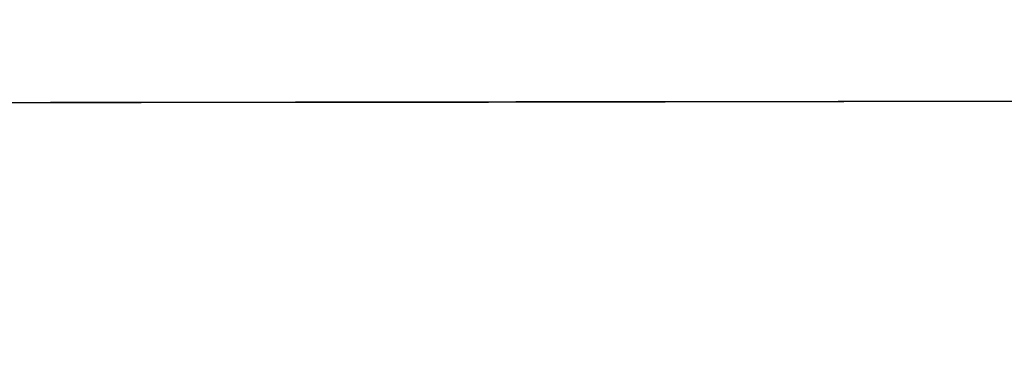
# Model space of a CAD drawing. Header units: millimetres. Extents: x -2852 to 102, y -106 to 97.
# Tile 217 of 256: x -564 to -521, y -12 to 3. Entities that reach past the tile are written whole.
import ezdxf

# ---------------------------------------------------------------- set-up
doc = ezdxf.new("R2010")
doc.units = ezdxf.units.MM
doc.header["$MEASUREMENT"] = 0
doc.layers.add('Predefinito', color=5, linetype='Continuous')

msp = doc.modelspace()

# ---------------------------------------------------------------- linework, layer by layer
at = {"layer": 'Predefinito', "extrusion": (-0.001367, 0.999999, 0)}
for points in [[(64.272, 1026.299), (114.855, 933.904), (131.997, 904.448), (149.724, 875.343), (169.253, 844.957), (190.093, 814.542), (200.992, 799.478), (212.179, 784.626), (223.646, 770.047), (235.446, 755.736), (247.449, 741.9), (259.829, 728.401), (272.338, 715.565), (278.747, 709.301), (285.266, 703.152), (291.702, 697.297), (298.249, 691.567), (304.909, 685.97), (311.688, 680.516), (318.347, 675.397), (325.123, 670.432), (332.018, 665.636), (339.035, 661.02), (345.91, 656.757), (352.902, 652.689), (360.013, 648.829), (367.24, 645.193), (374.335, 641.909), (381.535, 638.866), (385.173, 637.439), (388.837, 636.079), (392.525, 634.787), (396.238, 633.565), (400.428, 632.282), (404.645, 631.09), (408.887, 629.991), (413.15, 628.985), (417.184, 628.121), (421.235, 627.339), (425.301, 626.637), (429.381, 626.015), (433.444, 625.477), (437.517, 625.017), (441.597, 624.634), (445.685, 624.328), (449.777, 624.098), (453.873, 623.942), (457.972, 623.861), (462.071, 623.853), (470.244, 624.051), (478.406, 624.529), (486.547, 625.279), (494.66, 626.292), (502.73, 627.558), (510.756, 629.072), (518.735, 630.826), (526.659, 632.811), (534.488, 635.012), (542.253, 637.429), (549.95, 640.057), (557.573, 642.89), (565.032, 645.886), (572.41, 649.073), (579.705, 652.448), (586.913, 656.005), (593.875, 659.66), (600.745, 663.485), (607.519, 667.477), (614.191, 671.637), (620.341, 675.681), (626.394, 679.871), (632.344, 684.206), (638.185, 688.686), (645.582, 694.709), (652.775, 700.974), (656.585, 704.469), (660.331, 708.031), (664.013, 711.66), (667.63, 715.354), (674.543, 722.79), (681.203, 730.452), (687.557, 738.254), (693.673, 746.245), (699.554, 754.398), (705.219, 762.705), (710.715, 771.198), (716.021, 779.808), (721.257, 788.694), (726.337, 797.672), (736.107, 815.841), (791.425, 926.067), (803.138, 947.605), (815.813, 969.545), (839.302, 1007.397), (842.429, 1012.752), (843.86, 1015.323), (845.243, 1017.918), (846.485, 1020.37), (847.665, 1022.852), (848.653, 1025.096), (849.119, 1026.23), (849.565, 1027.372)], [(64.272, 1026.299), (114.855, 933.904), (131.997, 904.448), (149.724, 875.343), (169.253, 844.957), (190.093, 814.542), (200.992, 799.478), (212.179, 784.626), (223.646, 770.047), (235.446, 755.736), (247.449, 741.9), (259.829, 728.401), (272.338, 715.565), (278.747, 709.301), (285.266, 703.152), (291.702, 697.297), (298.249, 691.567), (304.909, 685.97), (311.688, 680.516), (318.347, 675.397), (325.123, 670.432), (332.018, 665.636), (339.035, 661.02), (345.91, 656.757), (352.902, 652.689), (360.013, 648.829), (367.24, 645.193), (374.335, 641.909), (381.535, 638.866), (385.173, 637.439), (388.837, 636.079), (392.525, 634.787), (396.238, 633.565), (400.428, 632.282), (404.645, 631.09), (408.887, 629.991), (413.15, 628.985), (417.184, 628.121), (421.235, 627.339), (425.301, 626.637), (429.381, 626.015), (433.444, 625.477), (437.517, 625.017), (441.597, 624.634), (445.685, 624.328), (449.777, 624.098), (453.873, 623.942), (457.972, 623.861), (462.071, 623.853), (470.244, 624.051), (478.406, 624.529), (486.547, 625.279), (494.66, 626.292), (502.73, 627.558), (510.756, 629.072), (518.735, 630.826), (526.659, 632.811), (534.488, 635.012), (542.253, 637.429), (549.95, 640.057), (557.573, 642.89), (565.032, 645.886), (572.41, 649.073), (579.705, 652.448), (586.913, 656.005), (593.875, 659.66), (600.745, 663.485), (607.519, 667.477), (614.191, 671.637), (620.341, 675.681), (626.394, 679.871), (632.344, 684.206), (638.185, 688.686), (645.582, 694.709), (652.775, 700.974), (656.585, 704.469), (660.331, 708.031), (664.013, 711.66), (667.63, 715.354), (674.543, 722.79), (681.203, 730.452), (687.557, 738.254), (693.673, 746.245), (699.554, 754.398), (705.219, 762.705), (710.715, 771.198), (716.021, 779.808), (721.257, 788.694), (726.337, 797.672), (736.107, 815.841), (791.425, 926.067), (803.138, 947.605), (815.813, 969.545), (839.302, 1007.397), (842.429, 1012.752), (843.86, 1015.323), (845.243, 1017.918), (846.485, 1020.37), (847.665, 1022.852), (848.653, 1025.096), (849.119, 1026.23), (849.565, 1027.372)], [(57.948, 1023.296), (108.593, 930.777), (125.793, 901.207), (143.591, 871.968), (163.214, 841.419), (184.171, 810.81), (195.139, 795.638), (206.404, 780.669), (217.96, 765.964), (229.86, 751.517), (241.976, 737.536), (254.485, 723.881), (267.139, 710.878), (273.629, 704.526), (280.235, 698.285), (286.762, 692.338), (293.407, 686.511), (300.173, 680.815), (307.066, 675.259), (313.845, 670.037), (320.75, 664.967), (327.784, 660.062), (334.95, 655.335), (341.982, 650.963), (349.143, 646.784), (356.435, 642.812), (363.858, 639.064), (371.156, 635.672), (378.573, 632.523), (382.326, 631.044), (386.108, 629.633), (389.918, 628.291), (393.756, 627.02), (398.09, 625.684), (402.453, 624.442), (406.839, 623.297), (411.248, 622.248), (415.418, 621.348), (419.605, 620.531), (423.806, 619.798), (428.02, 619.149), (432.216, 618.586), (436.42, 618.103), (440.632, 617.701), (444.848, 617.378), (449.069, 617.134), (453.292, 616.966), (457.516, 616.876), (461.739, 616.861), (470.154, 617.052), (478.552, 617.531), (486.923, 618.289), (495.259, 619.317), (503.545, 620.606), (511.782, 622.148), (519.964, 623.935), (528.086, 625.958), (536.107, 628.202), (544.059, 630.666), (551.938, 633.345), (559.739, 636.234), (567.369, 639.288), (574.915, 642.537), (582.375, 645.977), (589.745, 649.604), (596.864, 653.33), (603.889, 657.23), (610.816, 661.303), (617.641, 665.546), (623.934, 669.674), (630.13, 673.951), (636.223, 678.379), (642.209, 682.958), (649.793, 689.117), (657.17, 695.526), (661.077, 699.1), (664.919, 702.744), (668.695, 706.456), (672.403, 710.234), (679.487, 717.834), (686.307, 725.662), (692.807, 733.624), (699.057, 741.771), (705.058, 750.073), (710.831, 758.52), (716.422, 767.144), (721.811, 775.874), (727.119, 784.869), (732.261, 793.943), (742.124, 812.264), (797.421, 922.454), (809.049, 943.855), (821.615, 965.629), (845.1, 1003.476), (848.324, 1008.976), (851.271, 1014.359), (852.592, 1016.949), (853.866, 1019.604), (854.952, 1022.041), (855.472, 1023.29), (855.975, 1024.56)], [(57.948, 1023.296), (108.593, 930.777), (125.793, 901.207), (143.591, 871.968), (163.214, 841.419), (184.171, 810.81), (195.139, 795.638), (206.404, 780.669), (217.96, 765.964), (229.86, 751.517), (241.976, 737.536), (254.485, 723.881), (267.139, 710.878), (273.629, 704.526), (280.235, 698.285), (286.762, 692.338), (293.407, 686.511), (300.173, 680.815), (307.066, 675.259), (313.845, 670.037), (320.75, 664.967), (327.784, 660.062), (334.95, 655.335), (341.982, 650.963), (349.143, 646.784), (356.435, 642.812), (363.858, 639.064), (371.156, 635.672), (378.573, 632.523), (382.326, 631.044), (386.108, 629.633), (389.918, 628.291), (393.756, 627.02), (398.09, 625.684), (402.453, 624.442), (406.839, 623.297), (411.248, 622.248), (415.418, 621.348), (419.605, 620.531), (423.806, 619.798), (428.02, 619.149), (432.216, 618.586), (436.42, 618.103), (440.632, 617.701), (444.848, 617.378), (449.069, 617.134), (453.292, 616.966), (457.516, 616.876), (461.739, 616.861), (470.154, 617.052), (478.552, 617.531), (486.923, 618.289), (495.259, 619.317), (503.545, 620.606), (511.782, 622.148), (519.964, 623.935), (528.086, 625.958), (536.107, 628.202), (544.059, 630.666), (551.938, 633.345), (559.739, 636.234), (567.369, 639.288), (574.915, 642.537), (582.375, 645.977), (589.745, 649.604), (596.864, 653.33), (603.889, 657.23), (610.816, 661.303), (617.641, 665.546), (623.934, 669.674), (630.13, 673.951), (636.223, 678.379), (642.209, 682.958), (649.793, 689.117), (657.17, 695.526), (661.077, 699.1), (664.919, 702.744), (668.695, 706.456), (672.403, 710.234), (679.487, 717.834), (686.307, 725.662), (692.807, 733.624), (699.057, 741.771), (705.058, 750.073), (710.831, 758.52), (716.422, 767.144), (721.811, 775.874), (727.119, 784.869), (732.261, 793.943), (742.124, 812.264), (797.421, 922.454), (809.049, 943.855), (821.615, 965.629), (845.1, 1003.476), (848.324, 1008.976), (851.271, 1014.359), (852.592, 1016.949), (853.866, 1019.604), (854.952, 1022.041), (855.472, 1023.29), (855.975, 1024.56)], [(849.691, 1027.529), (849.25, 1026.387), (848.776, 1025.227), (847.734, 1022.851), (846.573, 1020.407), (845.305, 1017.901), (843.939, 1015.338), (842.485, 1012.724), (839.352, 1007.359), (811.833, 962.685), (799.482, 940.88), (788.035, 919.481), (738.069, 819.479), (728.276, 801.056), (718.13, 783.218), (712.87, 774.526), (707.454, 765.991), (701.86, 757.614), (696.067, 749.4), (690.051, 741.351), (683.791, 733.471), (677.263, 725.762), (670.445, 718.229), (663.316, 710.874), (659.627, 707.264), (655.852, 703.7), (651.987, 700.182), (648.031, 696.711), (643.979, 693.287), (639.83, 689.91), (633.941, 685.329), (627.868, 680.846), (621.618, 676.472), (615.201, 672.212), (608.623, 668.076), (601.891, 664.072), (595.015, 660.207), (588, 656.491), (580.856, 652.931), (573.589, 649.535), (566.207, 646.311), (558.719, 643.268), (551.131, 640.414), (543.451, 637.756), (535.687, 635.304), (527.846, 633.065), (519.937, 631.047), (511.966, 629.258), (503.942, 627.707), (495.872, 626.402), (487.764, 625.351), (479.625, 624.561), (471.464, 624.042), (463.287, 623.802), (459.195, 623.788), (455.103, 623.847), (451.01, 623.98), (446.918, 624.188), (442.829, 624.471), (438.742, 624.831), (434.659, 625.268), (430.581, 625.785), (426.508, 626.381), (422.443, 627.058), (418.385, 627.816), (414.335, 628.658), (410.296, 629.583), (406.266, 630.593), (402.249, 631.69), (398.243, 632.873), (394.569, 634.039), (390.906, 635.278), (387.255, 636.59), (383.615, 637.973), (379.988, 639.427), (376.372, 640.95), (369.177, 644.199), (362.032, 647.713), (354.937, 651.484), (347.894, 655.503), (340.903, 659.761), (333.966, 664.252), (327.084, 668.966), (320.256, 673.895), (313.486, 679.031), (306.773, 684.365), (300.118, 689.89), (293.523, 695.597), (286.989, 701.478), (280.516, 707.524), (274.106, 713.727), (261.477, 726.573), (249.111, 739.949), (237.015, 753.788), (225.197, 768.025), (213.667, 782.594), (202.431, 797.427), (191.497, 812.46), (170.571, 842.859), (150.952, 873.26), (132.705, 903.136), (115.895, 931.956), (64.308, 1026.1)], [(849.691, 1027.529), (849.25, 1026.387), (848.776, 1025.227), (847.734, 1022.851), (846.573, 1020.407), (845.305, 1017.901), (843.939, 1015.338), (842.485, 1012.724), (839.352, 1007.359), (811.833, 962.685), (799.482, 940.88), (788.035, 919.481), (738.069, 819.479), (728.276, 801.056), (718.13, 783.218), (712.87, 774.526), (707.454, 765.991), (701.86, 757.614), (696.067, 749.4), (690.051, 741.351), (683.791, 733.471), (677.263, 725.762), (670.445, 718.229), (663.316, 710.874), (659.627, 707.264), (655.852, 703.7), (651.987, 700.182), (648.031, 696.711), (643.979, 693.287), (639.83, 689.91), (633.941, 685.329), (627.868, 680.846), (621.618, 676.472), (615.201, 672.212), (608.623, 668.076), (601.891, 664.072), (595.015, 660.207), (588, 656.491), (580.856, 652.931), (573.589, 649.535), (566.207, 646.311), (558.719, 643.268), (551.131, 640.414), (543.451, 637.756), (535.687, 635.304), (527.846, 633.065), (519.937, 631.047), (511.966, 629.258), (503.942, 627.707), (495.872, 626.402), (487.764, 625.351), (479.625, 624.561), (471.464, 624.042), (463.287, 623.802), (459.195, 623.788), (455.103, 623.847), (451.01, 623.98), (446.918, 624.188), (442.829, 624.471), (438.742, 624.831), (434.659, 625.268), (430.581, 625.785), (426.508, 626.381), (422.443, 627.058), (418.385, 627.816), (414.335, 628.658), (410.296, 629.583), (406.266, 630.593), (402.249, 631.69), (398.243, 632.873), (394.569, 634.039), (390.906, 635.278), (387.255, 636.59), (383.615, 637.973), (379.988, 639.427), (376.372, 640.95), (369.177, 644.199), (362.032, 647.713), (354.937, 651.484), (347.894, 655.503), (340.903, 659.761), (333.966, 664.252), (327.084, 668.966), (320.256, 673.895), (313.486, 679.031), (306.773, 684.365), (300.118, 689.89), (293.523, 695.597), (286.989, 701.478), (280.516, 707.524), (274.106, 713.727), (261.477, 726.573), (249.111, 739.949), (237.015, 753.788), (225.197, 768.025), (213.667, 782.594), (202.431, 797.427), (191.497, 812.46), (170.571, 842.859), (150.952, 873.26), (132.705, 903.136), (115.895, 931.956), (64.308, 1026.1)], [(70.595, 1029.301), (121.118, 937.031), (138.202, 907.69), (155.856, 878.718), (175.293, 848.496), (196.016, 818.274), (206.845, 803.318), (217.953, 788.583), (229.332, 774.129), (241.031, 759.954), (252.923, 746.264), (265.174, 732.922), (277.537, 720.252), (283.865, 714.077), (290.297, 708.019), (296.642, 702.257), (303.091, 696.622), (309.645, 691.124), (316.31, 685.773), (322.85, 680.757), (329.497, 675.898), (336.253, 671.21), (343.119, 666.705), (349.838, 662.552), (356.661, 658.594), (363.59, 654.846), (370.622, 651.322), (377.513, 648.146), (384.496, 645.208), (388.02, 643.834), (391.566, 642.525), (395.133, 641.283), (398.721, 640.11), (402.767, 638.88), (406.838, 637.738), (410.934, 636.685), (415.053, 635.721), (418.95, 634.895), (422.865, 634.146), (426.796, 633.475), (430.741, 632.882), (434.672, 632.369), (438.613, 631.931), (442.563, 631.567), (446.521, 631.278), (450.485, 631.062), (454.455, 630.918), (458.428, 630.846), (462.403, 630.845), (470.334, 631.051), (478.259, 631.528), (486.171, 632.269), (494.061, 633.266), (501.914, 634.511), (509.731, 635.997), (517.505, 637.717), (525.231, 639.664), (532.869, 641.822), (540.447, 644.192), (547.962, 646.769), (555.408, 649.547), (562.695, 652.485), (569.905, 655.61), (577.035, 658.918), (584.081, 662.407), (590.887, 665.99), (597.602, 669.739), (604.222, 673.652), (610.741, 677.728), (616.749, 681.689), (622.658, 685.791), (628.465, 690.033), (634.162, 694.414), (641.371, 700.301), (648.381, 706.423), (652.093, 709.837), (655.743, 713.318), (659.332, 716.865), (662.858, 720.475), (669.599, 727.746), (676.099, 735.243), (682.307, 742.884), (688.289, 750.719), (694.05, 758.723), (699.608, 766.89), (705.008, 775.252), (710.231, 783.742), (715.395, 792.519), (720.413, 801.401), (730.09, 819.418), (785.429, 929.679), (797.228, 951.356), (810.011, 973.46), (833.503, 1011.318), (836.534, 1016.527), (837.904, 1019.002), (839.216, 1021.478), (840.378, 1023.791), (841.464, 1026.099), (842.355, 1028.15), (842.767, 1029.17), (843.154, 1030.183)], [(70.595, 1029.301), (121.118, 937.031), (138.202, 907.69), (155.856, 878.718), (175.293, 848.496), (196.016, 818.274), (206.845, 803.318), (217.953, 788.583), (229.332, 774.129), (241.031, 759.954), (252.923, 746.264), (265.174, 732.922), (277.537, 720.252), (283.865, 714.077), (290.297, 708.019), (296.642, 702.257), (303.091, 696.622), (309.645, 691.124), (316.31, 685.773), (322.85, 680.757), (329.497, 675.898), (336.253, 671.21), (343.119, 666.705), (349.838, 662.552), (356.661, 658.594), (363.59, 654.846), (370.622, 651.322), (377.513, 648.146), (384.496, 645.208), (388.02, 643.834), (391.566, 642.525), (395.133, 641.283), (398.721, 640.11), (402.767, 638.88), (406.838, 637.738), (410.934, 636.685), (415.053, 635.721), (418.95, 634.895), (422.865, 634.146), (426.796, 633.475), (430.741, 632.882), (434.672, 632.369), (438.613, 631.931), (442.563, 631.567), (446.521, 631.278), (450.485, 631.062), (454.455, 630.918), (458.428, 630.846), (462.403, 630.845), (470.334, 631.051), (478.259, 631.528), (486.171, 632.269), (494.061, 633.266), (501.914, 634.511), (509.731, 635.997), (517.505, 637.717), (525.231, 639.664), (532.869, 641.822), (540.447, 644.192), (547.962, 646.769), (555.408, 649.547), (562.695, 652.485), (569.905, 655.61), (577.035, 658.918), (584.081, 662.407), (590.887, 665.99), (597.602, 669.739), (604.222, 673.652), (610.741, 677.728), (616.749, 681.689), (622.658, 685.791), (628.465, 690.033), (634.162, 694.414), (641.371, 700.301), (648.381, 706.423), (652.093, 709.837), (655.743, 713.318), (659.332, 716.865), (662.858, 720.475), (669.599, 727.746), (676.099, 735.243), (682.307, 742.884), (688.289, 750.719), (694.05, 758.723), (699.608, 766.89), (705.008, 775.252), (710.231, 783.742), (715.395, 792.519), (720.413, 801.401), (730.09, 819.418), (785.429, 929.679), (797.228, 951.356), (810.011, 973.46), (833.503, 1011.318), (836.534, 1016.527), (837.904, 1019.002), (839.216, 1021.478), (840.378, 1023.791), (841.464, 1026.099), (842.355, 1028.15), (842.767, 1029.17), (843.154, 1030.183)], [(64.272, 1026.299), (114.855, 933.904), (131.997, 904.448), (149.724, 875.343), (169.253, 844.957), (190.093, 814.542), (200.992, 799.478), (212.179, 784.626), (223.646, 770.047), (235.446, 755.736), (247.449, 741.9), (259.829, 728.401), (272.338, 715.565), (278.747, 709.301), (285.266, 703.152), (291.702, 697.297), (298.249, 691.567), (304.909, 685.97), (311.688, 680.516), (318.347, 675.397), (325.123, 670.432), (332.018, 665.636), (339.035, 661.02), (345.91, 656.757), (352.902, 652.689), (360.013, 648.829), (367.24, 645.193), (374.335, 641.909), (381.535, 638.866), (385.173, 637.439), (388.837, 636.079), (392.525, 634.787), (396.238, 633.565), (400.428, 632.282), (404.645, 631.09), (408.887, 629.991), (413.15, 628.985), (417.184, 628.121), (421.235, 627.339), (425.301, 626.637), (429.381, 626.015), (433.444, 625.477), (437.517, 625.017), (441.597, 624.634), (445.685, 624.328), (449.777, 624.098), (453.873, 623.942), (457.972, 623.861), (462.071, 623.853), (470.244, 624.051), (478.406, 624.529), (486.547, 625.279), (494.66, 626.292), (502.73, 627.558), (510.756, 629.072), (518.735, 630.826), (526.659, 632.811), (534.488, 635.012), (542.253, 637.429), (549.95, 640.057), (557.573, 642.89), (565.032, 645.886), (572.41, 649.073), (579.705, 652.448), (586.913, 656.005), (593.875, 659.66), (600.745, 663.485), (607.519, 667.477), (614.191, 671.637), (620.341, 675.681), (626.394, 679.871), (632.344, 684.206), (638.185, 688.686), (645.582, 694.709), (652.775, 700.974), (656.585, 704.469), (660.331, 708.031), (664.013, 711.66), (667.63, 715.354), (674.543, 722.79), (681.203, 730.452), (687.557, 738.254), (693.673, 746.245), (699.554, 754.398), (705.219, 762.705), (710.715, 771.198), (716.021, 779.808), (721.257, 788.694), (726.337, 797.672), (736.107, 815.841), (791.425, 926.067), (803.138, 947.605), (815.813, 969.545), (839.302, 1007.397), (842.429, 1012.752), (843.86, 1015.323), (845.243, 1017.918), (846.485, 1020.37), (847.665, 1022.852), (848.653, 1025.096), (849.119, 1026.23), (849.565, 1027.372)], [(64.272, 1026.299), (114.855, 933.904), (131.997, 904.448), (149.724, 875.343), (169.253, 844.957), (190.093, 814.542), (200.992, 799.478), (212.179, 784.626), (223.646, 770.047), (235.446, 755.736), (247.449, 741.9), (259.829, 728.401), (272.338, 715.565), (278.747, 709.301), (285.266, 703.152), (291.702, 697.297), (298.249, 691.567), (304.909, 685.97), (311.688, 680.516), (318.347, 675.397), (325.123, 670.432), (332.018, 665.636), (339.035, 661.02), (345.91, 656.757), (352.902, 652.689), (360.013, 648.829), (367.24, 645.193), (374.335, 641.909), (381.535, 638.866), (385.173, 637.439), (388.837, 636.079), (392.525, 634.787), (396.238, 633.565), (400.428, 632.282), (404.645, 631.09), (408.887, 629.991), (413.15, 628.985), (417.184, 628.121), (421.235, 627.339), (425.301, 626.637), (429.381, 626.015), (433.444, 625.477), (437.517, 625.017), (441.597, 624.634), (445.685, 624.328), (449.777, 624.098), (453.873, 623.942), (457.972, 623.861), (462.071, 623.853), (470.244, 624.051), (478.406, 624.529), (486.547, 625.279), (494.66, 626.292), (502.73, 627.558), (510.756, 629.072), (518.735, 630.826), (526.659, 632.811), (534.488, 635.012), (542.253, 637.429), (549.95, 640.057), (557.573, 642.89), (565.032, 645.886), (572.41, 649.073), (579.705, 652.448), (586.913, 656.005), (593.875, 659.66), (600.745, 663.485), (607.519, 667.477), (614.191, 671.637), (620.341, 675.681), (626.394, 679.871), (632.344, 684.206), (638.185, 688.686), (645.582, 694.709), (652.775, 700.974), (656.585, 704.469), (660.331, 708.031), (664.013, 711.66), (667.63, 715.354), (674.543, 722.79), (681.203, 730.452), (687.557, 738.254), (693.673, 746.245), (699.554, 754.398), (705.219, 762.705), (710.715, 771.198), (716.021, 779.808), (721.257, 788.694), (726.337, 797.672), (736.107, 815.841), (791.425, 926.067), (803.138, 947.605), (815.813, 969.545), (839.302, 1007.397), (842.429, 1012.752), (843.86, 1015.323), (845.243, 1017.918), (846.485, 1020.37), (847.665, 1022.852), (848.653, 1025.096), (849.119, 1026.23), (849.565, 1027.372)]]:
    msp.add_lwpolyline(points, dxfattribs=at)
at = {"layer": 'Predefinito', "extrusion": (0.950947, 0.0013, -0.309352)}
msp.add_lwpolyline([(-4.033, 431.868), (-3.878, 431.87), (-3.721, 431.875), (-3.563, 431.884), (-3.404, 431.897), (-3.244, 431.913), (-3.083, 431.933), (-2.922, 431.957), (-2.76, 431.985), (-2.597, 432.017), (-2.434, 432.054), (-2.271, 432.094), (-2.107, 432.139), (-1.944, 432.187), (-1.781, 432.241), (-1.619, 432.298), (-1.457, 432.36), (-1.295, 432.426), (-1.135, 432.496), (-0.976, 432.571), (-0.818, 432.65), (-0.662, 432.734), (-0.507, 432.821), (-0.354, 432.913), (-0.203, 433.009), (-0.054, 433.11), (0.093, 433.214), (0.237, 433.322), (0.379, 433.434), (0.518, 433.55), (0.654, 433.669), (0.787, 433.792), (0.916, 433.919), (1.043, 434.048), (1.166, 434.181), (1.285, 434.317), (1.401, 434.456), (1.513, 434.598), (1.621, 434.742), (1.726, 434.889), (1.826, 435.038), (1.922, 435.189), (2.014, 435.342), (2.101, 435.497), (2.185, 435.653), (2.264, 435.811), (2.339, 435.97), (2.409, 436.131), (2.475, 436.292), (2.537, 436.454), (2.594, 436.616), (2.648, 436.779), (2.696, 436.942), (2.741, 437.106), (2.781, 437.269), (2.818, 437.432), (2.85, 437.595), (2.878, 437.757), (2.902, 437.919), (2.922, 438.079), (2.938, 438.239), (2.951, 438.398), (2.96, 438.556), (2.965, 438.713), (2.967, 438.868), (2.965, 439.024), (2.96, 439.18), (2.951, 439.338), (2.938, 439.497), (2.922, 439.657), (2.902, 439.818), (2.878, 439.98), (2.85, 440.142), (2.818, 440.305), (2.781, 440.468), (2.741, 440.631), (2.696, 440.794), (2.648, 440.958), (2.594, 441.121), (2.537, 441.283), (2.475, 441.445), (2.409, 441.606), (2.339, 441.766), (2.264, 441.926), (2.185, 442.083), (2.101, 442.24), (2.014, 442.395), (1.922, 442.548), (1.826, 442.699), (1.726, 442.848), (1.621, 442.995), (1.513, 443.139), (1.401, 443.28), (1.285, 443.419), (1.166, 443.555), (1.043, 443.688), (0.916, 443.818), (0.787, 443.945), (0.654, 444.068), (0.518, 444.187), (0.379, 444.303), (0.237, 444.415), (0.093, 444.523), (-0.054, 444.627), (-0.203, 444.727), (-0.354, 444.823), (-0.507, 444.915), (-0.662, 445.003), (-0.818, 445.086), (-0.976, 445.165), (-1.135, 445.24), (-1.295, 445.311), (-1.457, 445.377), (-1.619, 445.439), (-1.781, 445.496), (-1.944, 445.549), (-2.107, 445.598), (-2.271, 445.643), (-2.434, 445.683), (-2.597, 445.719), (-2.76, 445.752), (-2.922, 445.78), (-3.083, 445.804), (-3.244, 445.824), (-3.404, 445.84), (-3.563, 445.853), (-3.721, 445.861), (-3.878, 445.867), (-4.033, 445.868), (-4.189, 445.867), (-4.345, 445.861), (-4.503, 445.853), (-4.662, 445.84), (-4.822, 445.824), (-4.983, 445.804), (-5.145, 445.78), (-5.307, 445.752), (-5.47, 445.719), (-5.633, 445.683), (-5.796, 445.643), (-5.959, 445.598), (-6.123, 445.549), (-6.286, 445.496), (-6.448, 445.439), (-6.61, 445.377), (-6.771, 445.311), (-6.931, 445.24), (-7.091, 445.165), (-7.248, 445.086), (-7.405, 445.003), (-7.56, 444.915), (-7.713, 444.823), (-7.864, 444.727), (-8.013, 444.627), (-8.159, 444.523), (-8.304, 444.415), (-8.445, 444.303), (-8.584, 444.187), (-8.72, 444.068), (-8.853, 443.945), (-8.983, 443.818), (-9.11, 443.688), (-9.233, 443.555), (-9.352, 443.419), (-9.468, 443.28), (-9.58, 443.139), (-9.688, 442.995), (-9.792, 442.848), (-9.892, 442.699), (-9.988, 442.548), (-10.08, 442.395), (-10.168, 442.24), (-10.251, 442.083), (-10.33, 441.926), (-10.405, 441.766), (-10.476, 441.606), (-10.542, 441.445), (-10.604, 441.283), (-10.661, 441.121), (-10.714, 440.958), (-10.763, 440.794), (-10.808, 440.631), (-10.848, 440.468), (-10.884, 440.305), (-10.916, 440.142), (-10.945, 439.98), (-10.969, 439.818), (-10.989, 439.657), (-11.005, 439.497), (-11.018, 439.338), (-11.026, 439.18), (-11.032, 439.024), (-11.033, 438.868), (-11.032, 438.713), (-11.026, 438.556), (-11.018, 438.398), (-11.005, 438.239), (-10.989, 438.079), (-10.969, 437.919), (-10.945, 437.757), (-10.916, 437.595), (-10.884, 437.432), (-10.848, 437.269), (-10.808, 437.106), (-10.763, 436.942), (-10.714, 436.779), (-10.661, 436.616), (-10.604, 436.454), (-10.542, 436.292), (-10.476, 436.131), (-10.405, 435.97), (-10.33, 435.811), (-10.251, 435.653), (-10.168, 435.497), (-10.08, 435.342), (-9.988, 435.189), (-9.892, 435.038), (-9.792, 434.889), (-9.688, 434.742), (-9.58, 434.598), (-9.468, 434.456), (-9.352, 434.317), (-9.233, 434.181), (-9.11, 434.048), (-8.983, 433.919), (-8.853, 433.792), (-8.72, 433.669), (-8.584, 433.55), (-8.445, 433.434), (-8.304, 433.322), (-8.159, 433.214), (-8.013, 433.11), (-7.864, 433.009), (-7.713, 432.913), (-7.56, 432.821), (-7.405, 432.734), (-7.248, 432.65), (-7.091, 432.571), (-6.931, 432.496), (-6.771, 432.426), (-6.61, 432.36), (-6.448, 432.298), (-6.286, 432.241), (-6.123, 432.187), (-5.959, 432.139), (-5.796, 432.094), (-5.633, 432.054), (-5.47, 432.017), (-5.307, 431.985), (-5.145, 431.957), (-4.983, 431.933), (-4.822, 431.913), (-4.662, 431.897), (-4.503, 431.884), (-4.345, 431.875), (-4.189, 431.87), (-4.033, 431.868)], dxfattribs=at)
msp.add_lwpolyline([(-4.033, 431.868), (-3.878, 431.87), (-3.721, 431.875), (-3.563, 431.884), (-3.404, 431.897), (-3.244, 431.913), (-3.083, 431.933), (-2.922, 431.957), (-2.76, 431.985), (-2.597, 432.017), (-2.434, 432.054), (-2.271, 432.094), (-2.107, 432.139), (-1.944, 432.187), (-1.781, 432.241), (-1.619, 432.298), (-1.457, 432.36), (-1.295, 432.426), (-1.135, 432.496), (-0.976, 432.571), (-0.818, 432.65), (-0.662, 432.734), (-0.507, 432.821), (-0.354, 432.913), (-0.203, 433.009), (-0.054, 433.11), (0.093, 433.214), (0.237, 433.322), (0.379, 433.434), (0.518, 433.55), (0.654, 433.669), (0.787, 433.792), (0.916, 433.919), (1.043, 434.048), (1.166, 434.181), (1.285, 434.317), (1.401, 434.456), (1.513, 434.598), (1.621, 434.742), (1.726, 434.889), (1.826, 435.038), (1.922, 435.189), (2.014, 435.342), (2.101, 435.497), (2.185, 435.653), (2.264, 435.811), (2.339, 435.97), (2.409, 436.131), (2.475, 436.292), (2.537, 436.454), (2.594, 436.616), (2.648, 436.779), (2.696, 436.942), (2.741, 437.106), (2.781, 437.269), (2.818, 437.432), (2.85, 437.595), (2.878, 437.757), (2.902, 437.919), (2.922, 438.079), (2.938, 438.239), (2.951, 438.398), (2.96, 438.556), (2.965, 438.713), (2.967, 438.868), (2.965, 439.024), (2.96, 439.18), (2.951, 439.338), (2.938, 439.497), (2.922, 439.657), (2.902, 439.818), (2.878, 439.98), (2.85, 440.142), (2.818, 440.305), (2.781, 440.468), (2.741, 440.631), (2.696, 440.794), (2.648, 440.958), (2.594, 441.121), (2.537, 441.283), (2.475, 441.445), (2.409, 441.606), (2.339, 441.766), (2.264, 441.926), (2.185, 442.083), (2.101, 442.24), (2.014, 442.395), (1.922, 442.548), (1.826, 442.699), (1.726, 442.848), (1.621, 442.995), (1.513, 443.139), (1.401, 443.28), (1.285, 443.419), (1.166, 443.555), (1.043, 443.688), (0.916, 443.818), (0.787, 443.945), (0.654, 444.068), (0.518, 444.187), (0.379, 444.303), (0.237, 444.415), (0.093, 444.523), (-0.054, 444.627), (-0.203, 444.727), (-0.354, 444.823), (-0.507, 444.915), (-0.662, 445.003), (-0.818, 445.086), (-0.976, 445.165), (-1.135, 445.24), (-1.295, 445.311), (-1.457, 445.377), (-1.619, 445.439), (-1.781, 445.496), (-1.944, 445.549), (-2.107, 445.598), (-2.271, 445.643), (-2.434, 445.683), (-2.597, 445.719), (-2.76, 445.752), (-2.922, 445.78), (-3.083, 445.804), (-3.244, 445.824), (-3.404, 445.84), (-3.563, 445.853), (-3.721, 445.861), (-3.878, 445.867), (-4.033, 445.868), (-4.189, 445.867), (-4.345, 445.861), (-4.503, 445.853), (-4.662, 445.84), (-4.822, 445.824), (-4.983, 445.804), (-5.145, 445.78), (-5.307, 445.752), (-5.47, 445.719), (-5.633, 445.683), (-5.796, 445.643), (-5.959, 445.598), (-6.123, 445.549), (-6.286, 445.496), (-6.448, 445.439), (-6.61, 445.377), (-6.771, 445.311), (-6.931, 445.24), (-7.091, 445.165), (-7.248, 445.086), (-7.405, 445.003), (-7.56, 444.915), (-7.713, 444.823), (-7.864, 444.727), (-8.013, 444.627), (-8.159, 444.523), (-8.304, 444.415), (-8.445, 444.303), (-8.584, 444.187), (-8.72, 444.068), (-8.853, 443.945), (-8.983, 443.818), (-9.11, 443.688), (-9.233, 443.555), (-9.352, 443.419), (-9.468, 443.28), (-9.58, 443.139), (-9.688, 442.995), (-9.792, 442.848), (-9.892, 442.699), (-9.988, 442.548), (-10.08, 442.395), (-10.168, 442.24), (-10.251, 442.083), (-10.33, 441.926), (-10.405, 441.766), (-10.476, 441.606), (-10.542, 441.445), (-10.604, 441.283), (-10.661, 441.121), (-10.714, 440.958), (-10.763, 440.794), (-10.808, 440.631), (-10.848, 440.468), (-10.884, 440.305), (-10.916, 440.142), (-10.945, 439.98), (-10.969, 439.818), (-10.989, 439.657), (-11.005, 439.497), (-11.018, 439.338), (-11.026, 439.18), (-11.032, 439.024), (-11.033, 438.868), (-11.032, 438.713), (-11.026, 438.556), (-11.018, 438.398), (-11.005, 438.239), (-10.989, 438.079), (-10.969, 437.919), (-10.945, 437.757), (-10.916, 437.595), (-10.884, 437.432), (-10.848, 437.269), (-10.808, 437.106), (-10.763, 436.942), (-10.714, 436.779), (-10.661, 436.616), (-10.604, 436.454), (-10.542, 436.292), (-10.476, 436.131), (-10.405, 435.97), (-10.33, 435.811), (-10.251, 435.653), (-10.168, 435.497), (-10.08, 435.342), (-9.988, 435.189), (-9.892, 435.038), (-9.792, 434.889), (-9.688, 434.742), (-9.58, 434.598), (-9.468, 434.456), (-9.352, 434.317), (-9.233, 434.181), (-9.11, 434.048), (-8.983, 433.919), (-8.853, 433.792), (-8.72, 433.669), (-8.584, 433.55), (-8.445, 433.434), (-8.304, 433.322), (-8.159, 433.214), (-8.013, 433.11), (-7.864, 433.009), (-7.713, 432.913), (-7.56, 432.821), (-7.405, 432.734), (-7.248, 432.65), (-7.091, 432.571), (-6.931, 432.496), (-6.771, 432.426), (-6.61, 432.36), (-6.448, 432.298), (-6.286, 432.241), (-6.123, 432.187), (-5.959, 432.139), (-5.796, 432.094), (-5.633, 432.054), (-5.47, 432.017), (-5.307, 431.985), (-5.145, 431.957), (-4.983, 431.933), (-4.822, 431.913), (-4.662, 431.897), (-4.503, 431.884), (-4.345, 431.875), (-4.189, 431.87), (-4.033, 431.868)], dxfattribs=at)
at = {"layer": 'Predefinito', "extrusion": (0.96614, 0.001321, -0.258014)}
msp.add_lwpolyline([(-4.033, 468.938), (-3.878, 468.939), (-3.721, 468.945), (-3.563, 468.953), (-3.404, 468.966), (-3.244, 468.982), (-3.083, 469.002), (-2.922, 469.026), (-2.76, 469.055), (-2.597, 469.087), (-2.434, 469.123), (-2.271, 469.163), (-2.107, 469.208), (-1.944, 469.257), (-1.781, 469.31), (-1.619, 469.367), (-1.457, 469.429), (-1.295, 469.495), (-1.135, 469.566), (-0.976, 469.641), (-0.818, 469.72), (-0.662, 469.803), (-0.507, 469.891), (-0.354, 469.983), (-0.203, 470.079), (-0.054, 470.179), (0.093, 470.283), (0.237, 470.391), (0.379, 470.503), (0.518, 470.619), (0.654, 470.738), (0.787, 470.861), (0.916, 470.988), (1.043, 471.118), (1.166, 471.251), (1.285, 471.387), (1.401, 471.526), (1.513, 471.667), (1.621, 471.812), (1.726, 471.958), (1.826, 472.107), (1.922, 472.258), (2.014, 472.411), (2.101, 472.566), (2.185, 472.723), (2.264, 472.88), (2.339, 473.04), (2.409, 473.2), (2.475, 473.361), (2.537, 473.523), (2.594, 473.685), (2.648, 473.848), (2.696, 474.012), (2.741, 474.175), (2.781, 474.338), (2.818, 474.501), (2.85, 474.664), (2.878, 474.826), (2.902, 474.988), (2.922, 475.149), (2.938, 475.309), (2.951, 475.468), (2.96, 475.626), (2.965, 475.782), (2.967, 475.938), (2.965, 476.093), (2.96, 476.25), (2.951, 476.408), (2.938, 476.567), (2.922, 476.727), (2.902, 476.888), (2.878, 477.049), (2.85, 477.211), (2.818, 477.374), (2.781, 477.537), (2.741, 477.7), (2.696, 477.864), (2.648, 478.027), (2.594, 478.19), (2.537, 478.352), (2.475, 478.514), (2.409, 478.675), (2.339, 478.836), (2.264, 478.995), (2.185, 479.153), (2.101, 479.309), (2.014, 479.464), (1.922, 479.617), (1.826, 479.768), (1.726, 479.917), (1.621, 480.064), (1.513, 480.208), (1.401, 480.35), (1.285, 480.489), (1.166, 480.625), (1.043, 480.758), (0.916, 480.887), (0.787, 481.014), (0.654, 481.137), (0.518, 481.256), (0.379, 481.372), (0.237, 481.484), (0.093, 481.592), (-0.054, 481.696), (-0.203, 481.797), (-0.354, 481.893), (-0.507, 481.985), (-0.662, 482.072), (-0.818, 482.156), (-0.976, 482.235), (-1.135, 482.31), (-1.295, 482.38), (-1.457, 482.446), (-1.619, 482.508), (-1.781, 482.565), (-1.944, 482.619), (-2.107, 482.667), (-2.271, 482.712), (-2.434, 482.752), (-2.597, 482.789), (-2.76, 482.821), (-2.922, 482.849), (-3.083, 482.873), (-3.244, 482.893), (-3.404, 482.909), (-3.563, 482.922), (-3.721, 482.931), (-3.878, 482.936), (-4.033, 482.938), (-4.189, 482.936), (-4.345, 482.931), (-4.503, 482.922), (-4.662, 482.909), (-4.822, 482.893), (-4.983, 482.873), (-5.145, 482.849), (-5.307, 482.821), (-5.47, 482.789), (-5.633, 482.752), (-5.796, 482.712), (-5.959, 482.667), (-6.123, 482.619), (-6.286, 482.565), (-6.448, 482.508), (-6.61, 482.446), (-6.771, 482.38), (-6.931, 482.31), (-7.091, 482.235), (-7.248, 482.156), (-7.405, 482.072), (-7.56, 481.985), (-7.713, 481.893), (-7.864, 481.797), (-8.013, 481.696), (-8.159, 481.592), (-8.304, 481.484), (-8.445, 481.372), (-8.584, 481.256), (-8.72, 481.137), (-8.853, 481.014), (-8.983, 480.887), (-9.11, 480.758), (-9.233, 480.625), (-9.352, 480.489), (-9.468, 480.35), (-9.58, 480.208), (-9.688, 480.064), (-9.792, 479.917), (-9.892, 479.768), (-9.988, 479.617), (-10.08, 479.464), (-10.168, 479.309), (-10.251, 479.153), (-10.33, 478.995), (-10.405, 478.836), (-10.476, 478.675), (-10.542, 478.514), (-10.604, 478.352), (-10.661, 478.19), (-10.714, 478.027), (-10.763, 477.864), (-10.808, 477.7), (-10.848, 477.537), (-10.884, 477.374), (-10.916, 477.211), (-10.945, 477.049), (-10.969, 476.888), (-10.989, 476.727), (-11.005, 476.567), (-11.018, 476.408), (-11.026, 476.25), (-11.032, 476.093), (-11.033, 475.938), (-11.032, 475.782), (-11.026, 475.626), (-11.018, 475.468), (-11.005, 475.309), (-10.989, 475.149), (-10.969, 474.988), (-10.945, 474.826), (-10.916, 474.664), (-10.884, 474.501), (-10.848, 474.338), (-10.808, 474.175), (-10.763, 474.012), (-10.714, 473.848), (-10.661, 473.685), (-10.604, 473.523), (-10.542, 473.361), (-10.476, 473.2), (-10.405, 473.04), (-10.33, 472.88), (-10.251, 472.723), (-10.168, 472.566), (-10.08, 472.411), (-9.988, 472.258), (-9.892, 472.107), (-9.792, 471.958), (-9.688, 471.812), (-9.58, 471.667), (-9.468, 471.526), (-9.352, 471.387), (-9.233, 471.251), (-9.11, 471.118), (-8.983, 470.988), (-8.853, 470.861), (-8.72, 470.738), (-8.584, 470.619), (-8.445, 470.503), (-8.304, 470.391), (-8.159, 470.283), (-8.013, 470.179), (-7.864, 470.079), (-7.713, 469.983), (-7.56, 469.891), (-7.405, 469.803), (-7.248, 469.72), (-7.091, 469.641), (-6.931, 469.566), (-6.771, 469.495), (-6.61, 469.429), (-6.448, 469.367), (-6.286, 469.31), (-6.123, 469.257), (-5.959, 469.208), (-5.796, 469.163), (-5.633, 469.123), (-5.47, 469.087), (-5.307, 469.055), (-5.145, 469.026), (-4.983, 469.002), (-4.822, 468.982), (-4.662, 468.966), (-4.503, 468.953), (-4.345, 468.945), (-4.189, 468.939), (-4.033, 468.938)], dxfattribs=at)
msp.add_lwpolyline([(-4.033, 468.938), (-3.878, 468.939), (-3.721, 468.945), (-3.563, 468.953), (-3.404, 468.966), (-3.244, 468.982), (-3.083, 469.002), (-2.922, 469.026), (-2.76, 469.055), (-2.597, 469.087), (-2.434, 469.123), (-2.271, 469.163), (-2.107, 469.208), (-1.944, 469.257), (-1.781, 469.31), (-1.619, 469.367), (-1.457, 469.429), (-1.295, 469.495), (-1.135, 469.566), (-0.976, 469.641), (-0.818, 469.72), (-0.662, 469.803), (-0.507, 469.891), (-0.354, 469.983), (-0.203, 470.079), (-0.054, 470.179), (0.093, 470.283), (0.237, 470.391), (0.379, 470.503), (0.518, 470.619), (0.654, 470.738), (0.787, 470.861), (0.916, 470.988), (1.043, 471.118), (1.166, 471.251), (1.285, 471.387), (1.401, 471.526), (1.513, 471.667), (1.621, 471.812), (1.726, 471.958), (1.826, 472.107), (1.922, 472.258), (2.014, 472.411), (2.101, 472.566), (2.185, 472.723), (2.264, 472.88), (2.339, 473.04), (2.409, 473.2), (2.475, 473.361), (2.537, 473.523), (2.594, 473.685), (2.648, 473.848), (2.696, 474.012), (2.741, 474.175), (2.781, 474.338), (2.818, 474.501), (2.85, 474.664), (2.878, 474.826), (2.902, 474.988), (2.922, 475.149), (2.938, 475.309), (2.951, 475.468), (2.96, 475.626), (2.965, 475.782), (2.967, 475.938), (2.965, 476.093), (2.96, 476.25), (2.951, 476.408), (2.938, 476.567), (2.922, 476.727), (2.902, 476.888), (2.878, 477.049), (2.85, 477.211), (2.818, 477.374), (2.781, 477.537), (2.741, 477.7), (2.696, 477.864), (2.648, 478.027), (2.594, 478.19), (2.537, 478.352), (2.475, 478.514), (2.409, 478.675), (2.339, 478.836), (2.264, 478.995), (2.185, 479.153), (2.101, 479.309), (2.014, 479.464), (1.922, 479.617), (1.826, 479.768), (1.726, 479.917), (1.621, 480.064), (1.513, 480.208), (1.401, 480.35), (1.285, 480.489), (1.166, 480.625), (1.043, 480.758), (0.916, 480.887), (0.787, 481.014), (0.654, 481.137), (0.518, 481.256), (0.379, 481.372), (0.237, 481.484), (0.093, 481.592), (-0.054, 481.696), (-0.203, 481.797), (-0.354, 481.893), (-0.507, 481.985), (-0.662, 482.072), (-0.818, 482.156), (-0.976, 482.235), (-1.135, 482.31), (-1.295, 482.38), (-1.457, 482.446), (-1.619, 482.508), (-1.781, 482.565), (-1.944, 482.619), (-2.107, 482.667), (-2.271, 482.712), (-2.434, 482.752), (-2.597, 482.789), (-2.76, 482.821), (-2.922, 482.849), (-3.083, 482.873), (-3.244, 482.893), (-3.404, 482.909), (-3.563, 482.922), (-3.721, 482.931), (-3.878, 482.936), (-4.033, 482.938), (-4.189, 482.936), (-4.345, 482.931), (-4.503, 482.922), (-4.662, 482.909), (-4.822, 482.893), (-4.983, 482.873), (-5.145, 482.849), (-5.307, 482.821), (-5.47, 482.789), (-5.633, 482.752), (-5.796, 482.712), (-5.959, 482.667), (-6.123, 482.619), (-6.286, 482.565), (-6.448, 482.508), (-6.61, 482.446), (-6.771, 482.38), (-6.931, 482.31), (-7.091, 482.235), (-7.248, 482.156), (-7.405, 482.072), (-7.56, 481.985), (-7.713, 481.893), (-7.864, 481.797), (-8.013, 481.696), (-8.159, 481.592), (-8.304, 481.484), (-8.445, 481.372), (-8.584, 481.256), (-8.72, 481.137), (-8.853, 481.014), (-8.983, 480.887), (-9.11, 480.758), (-9.233, 480.625), (-9.352, 480.489), (-9.468, 480.35), (-9.58, 480.208), (-9.688, 480.064), (-9.792, 479.917), (-9.892, 479.768), (-9.988, 479.617), (-10.08, 479.464), (-10.168, 479.309), (-10.251, 479.153), (-10.33, 478.995), (-10.405, 478.836), (-10.476, 478.675), (-10.542, 478.514), (-10.604, 478.352), (-10.661, 478.19), (-10.714, 478.027), (-10.763, 477.864), (-10.808, 477.7), (-10.848, 477.537), (-10.884, 477.374), (-10.916, 477.211), (-10.945, 477.049), (-10.969, 476.888), (-10.989, 476.727), (-11.005, 476.567), (-11.018, 476.408), (-11.026, 476.25), (-11.032, 476.093), (-11.033, 475.938), (-11.032, 475.782), (-11.026, 475.626), (-11.018, 475.468), (-11.005, 475.309), (-10.989, 475.149), (-10.969, 474.988), (-10.945, 474.826), (-10.916, 474.664), (-10.884, 474.501), (-10.848, 474.338), (-10.808, 474.175), (-10.763, 474.012), (-10.714, 473.848), (-10.661, 473.685), (-10.604, 473.523), (-10.542, 473.361), (-10.476, 473.2), (-10.405, 473.04), (-10.33, 472.88), (-10.251, 472.723), (-10.168, 472.566), (-10.08, 472.411), (-9.988, 472.258), (-9.892, 472.107), (-9.792, 471.958), (-9.688, 471.812), (-9.58, 471.667), (-9.468, 471.526), (-9.352, 471.387), (-9.233, 471.251), (-9.11, 471.118), (-8.983, 470.988), (-8.853, 470.861), (-8.72, 470.738), (-8.584, 470.619), (-8.445, 470.503), (-8.304, 470.391), (-8.159, 470.283), (-8.013, 470.179), (-7.864, 470.079), (-7.713, 469.983), (-7.56, 469.891), (-7.405, 469.803), (-7.248, 469.72), (-7.091, 469.641), (-6.931, 469.566), (-6.771, 469.495), (-6.61, 469.429), (-6.448, 469.367), (-6.286, 469.31), (-6.123, 469.257), (-5.959, 469.208), (-5.796, 469.163), (-5.633, 469.123), (-5.47, 469.087), (-5.307, 469.055), (-5.145, 469.026), (-4.983, 469.002), (-4.822, 468.982), (-4.662, 468.966), (-4.503, 468.953), (-4.345, 468.945), (-4.189, 468.939), (-4.033, 468.938)], dxfattribs=at)
at = {"layer": 'Predefinito', "extrusion": (0.978979, 0.001338, -0.203954)}
msp.add_lwpolyline([(-4.033, 505.096), (-3.878, 505.097), (-3.721, 505.102), (-3.563, 505.111), (-3.404, 505.124), (-3.244, 505.14), (-3.083, 505.16), (-2.922, 505.184), (-2.76, 505.212), (-2.597, 505.245), (-2.434, 505.281), (-2.271, 505.321), (-2.107, 505.366), (-1.944, 505.415), (-1.781, 505.468), (-1.619, 505.525), (-1.457, 505.587), (-1.295, 505.653), (-1.135, 505.724), (-0.976, 505.798), (-0.818, 505.878), (-0.662, 505.961), (-0.507, 506.049), (-0.354, 506.141), (-0.203, 506.237), (-0.054, 506.337), (0.093, 506.441), (0.237, 506.549), (0.379, 506.661), (0.518, 506.777), (0.654, 506.896), (0.787, 507.019), (0.916, 507.146), (1.043, 507.276), (1.166, 507.409), (1.285, 507.545), (1.401, 507.683), (1.513, 507.825), (1.621, 507.969), (1.726, 508.116), (1.826, 508.265), (1.922, 508.416), (2.014, 508.569), (2.101, 508.724), (2.185, 508.88), (2.264, 509.038), (2.339, 509.197), (2.409, 509.358), (2.475, 509.519), (2.537, 509.681), (2.594, 509.843), (2.648, 510.006), (2.696, 510.169), (2.741, 510.333), (2.781, 510.496), (2.818, 510.659), (2.85, 510.822), (2.878, 510.984), (2.902, 511.146), (2.922, 511.307), (2.938, 511.467), (2.951, 511.626), (2.96, 511.783), (2.965, 511.94), (2.967, 512.096), (2.965, 512.251), (2.96, 512.408), (2.951, 512.565), (2.938, 512.725), (2.922, 512.885), (2.902, 513.045), (2.878, 513.207), (2.85, 513.369), (2.818, 513.532), (2.781, 513.695), (2.741, 513.858), (2.696, 514.022), (2.648, 514.185), (2.594, 514.348), (2.537, 514.51), (2.475, 514.672), (2.409, 514.833), (2.339, 514.994), (2.264, 515.153), (2.185, 515.311), (2.101, 515.467), (2.014, 515.622), (1.922, 515.775), (1.826, 515.926), (1.726, 516.075), (1.621, 516.222), (1.513, 516.366), (1.401, 516.508), (1.285, 516.647), (1.166, 516.783), (1.043, 516.915), (0.916, 517.045), (0.787, 517.172), (0.654, 517.295), (0.518, 517.414), (0.379, 517.53), (0.237, 517.642), (0.093, 517.75), (-0.054, 517.854), (-0.203, 517.954), (-0.354, 518.051), (-0.507, 518.142), (-0.662, 518.23), (-0.818, 518.313), (-0.976, 518.393), (-1.135, 518.467), (-1.295, 518.538), (-1.457, 518.604), (-1.619, 518.666), (-1.781, 518.723), (-1.944, 518.776), (-2.107, 518.825), (-2.271, 518.87), (-2.434, 518.91), (-2.597, 518.947), (-2.76, 518.979), (-2.922, 519.007), (-3.083, 519.031), (-3.244, 519.051), (-3.404, 519.067), (-3.563, 519.08), (-3.721, 519.089), (-3.878, 519.094), (-4.033, 519.096), (-4.189, 519.094), (-4.345, 519.089), (-4.503, 519.08), (-4.662, 519.067), (-4.822, 519.051), (-4.983, 519.031), (-5.145, 519.007), (-5.307, 518.979), (-5.47, 518.947), (-5.633, 518.91), (-5.796, 518.87), (-5.959, 518.825), (-6.123, 518.776), (-6.286, 518.723), (-6.448, 518.666), (-6.61, 518.604), (-6.771, 518.538), (-6.931, 518.467), (-7.091, 518.393), (-7.248, 518.313), (-7.405, 518.23), (-7.56, 518.142), (-7.713, 518.051), (-7.864, 517.954), (-8.013, 517.854), (-8.159, 517.75), (-8.304, 517.642), (-8.445, 517.53), (-8.584, 517.414), (-8.72, 517.295), (-8.853, 517.172), (-8.983, 517.045), (-9.11, 516.915), (-9.233, 516.783), (-9.352, 516.647), (-9.468, 516.508), (-9.58, 516.366), (-9.688, 516.222), (-9.792, 516.075), (-9.892, 515.926), (-9.988, 515.775), (-10.08, 515.622), (-10.168, 515.467), (-10.251, 515.311), (-10.33, 515.153), (-10.405, 514.994), (-10.476, 514.833), (-10.542, 514.672), (-10.604, 514.51), (-10.661, 514.348), (-10.714, 514.185), (-10.763, 514.022), (-10.808, 513.858), (-10.848, 513.695), (-10.884, 513.532), (-10.916, 513.369), (-10.945, 513.207), (-10.969, 513.045), (-10.989, 512.885), (-11.005, 512.725), (-11.018, 512.565), (-11.026, 512.408), (-11.032, 512.251), (-11.033, 512.096), (-11.032, 511.94), (-11.026, 511.783), (-11.018, 511.626), (-11.005, 511.467), (-10.989, 511.307), (-10.969, 511.146), (-10.945, 510.984), (-10.916, 510.822), (-10.884, 510.659), (-10.848, 510.496), (-10.808, 510.333), (-10.763, 510.169), (-10.714, 510.006), (-10.661, 509.843), (-10.604, 509.681), (-10.542, 509.519), (-10.476, 509.358), (-10.405, 509.197), (-10.33, 509.038), (-10.251, 508.88), (-10.168, 508.724), (-10.08, 508.569), (-9.988, 508.416), (-9.892, 508.265), (-9.792, 508.116), (-9.688, 507.969), (-9.58, 507.825), (-9.468, 507.683), (-9.352, 507.545), (-9.233, 507.409), (-9.11, 507.276), (-8.983, 507.146), (-8.853, 507.019), (-8.72, 506.896), (-8.584, 506.777), (-8.445, 506.661), (-8.304, 506.549), (-8.159, 506.441), (-8.013, 506.337), (-7.864, 506.237), (-7.713, 506.141), (-7.56, 506.049), (-7.405, 505.961), (-7.248, 505.878), (-7.091, 505.798), (-6.931, 505.724), (-6.771, 505.653), (-6.61, 505.587), (-6.448, 505.525), (-6.286, 505.468), (-6.123, 505.415), (-5.959, 505.366), (-5.796, 505.321), (-5.633, 505.281), (-5.47, 505.245), (-5.307, 505.212), (-5.145, 505.184), (-4.983, 505.16), (-4.822, 505.14), (-4.662, 505.124), (-4.503, 505.111), (-4.345, 505.102), (-4.189, 505.097), (-4.033, 505.096)], dxfattribs=at)
msp.add_lwpolyline([(-4.033, 505.096), (-3.878, 505.097), (-3.721, 505.102), (-3.563, 505.111), (-3.404, 505.124), (-3.244, 505.14), (-3.083, 505.16), (-2.922, 505.184), (-2.76, 505.212), (-2.597, 505.245), (-2.434, 505.281), (-2.271, 505.321), (-2.107, 505.366), (-1.944, 505.415), (-1.781, 505.468), (-1.619, 505.525), (-1.457, 505.587), (-1.295, 505.653), (-1.135, 505.724), (-0.976, 505.798), (-0.818, 505.878), (-0.662, 505.961), (-0.507, 506.049), (-0.354, 506.141), (-0.203, 506.237), (-0.054, 506.337), (0.093, 506.441), (0.237, 506.549), (0.379, 506.661), (0.518, 506.777), (0.654, 506.896), (0.787, 507.019), (0.916, 507.146), (1.043, 507.276), (1.166, 507.409), (1.285, 507.545), (1.401, 507.683), (1.513, 507.825), (1.621, 507.969), (1.726, 508.116), (1.826, 508.265), (1.922, 508.416), (2.014, 508.569), (2.101, 508.724), (2.185, 508.88), (2.264, 509.038), (2.339, 509.197), (2.409, 509.358), (2.475, 509.519), (2.537, 509.681), (2.594, 509.843), (2.648, 510.006), (2.696, 510.169), (2.741, 510.333), (2.781, 510.496), (2.818, 510.659), (2.85, 510.822), (2.878, 510.984), (2.902, 511.146), (2.922, 511.307), (2.938, 511.467), (2.951, 511.626), (2.96, 511.783), (2.965, 511.94), (2.967, 512.096), (2.965, 512.251), (2.96, 512.408), (2.951, 512.565), (2.938, 512.725), (2.922, 512.885), (2.902, 513.045), (2.878, 513.207), (2.85, 513.369), (2.818, 513.532), (2.781, 513.695), (2.741, 513.858), (2.696, 514.022), (2.648, 514.185), (2.594, 514.348), (2.537, 514.51), (2.475, 514.672), (2.409, 514.833), (2.339, 514.994), (2.264, 515.153), (2.185, 515.311), (2.101, 515.467), (2.014, 515.622), (1.922, 515.775), (1.826, 515.926), (1.726, 516.075), (1.621, 516.222), (1.513, 516.366), (1.401, 516.508), (1.285, 516.647), (1.166, 516.783), (1.043, 516.915), (0.916, 517.045), (0.787, 517.172), (0.654, 517.295), (0.518, 517.414), (0.379, 517.53), (0.237, 517.642), (0.093, 517.75), (-0.054, 517.854), (-0.203, 517.954), (-0.354, 518.051), (-0.507, 518.142), (-0.662, 518.23), (-0.818, 518.313), (-0.976, 518.393), (-1.135, 518.467), (-1.295, 518.538), (-1.457, 518.604), (-1.619, 518.666), (-1.781, 518.723), (-1.944, 518.776), (-2.107, 518.825), (-2.271, 518.87), (-2.434, 518.91), (-2.597, 518.947), (-2.76, 518.979), (-2.922, 519.007), (-3.083, 519.031), (-3.244, 519.051), (-3.404, 519.067), (-3.563, 519.08), (-3.721, 519.089), (-3.878, 519.094), (-4.033, 519.096), (-4.189, 519.094), (-4.345, 519.089), (-4.503, 519.08), (-4.662, 519.067), (-4.822, 519.051), (-4.983, 519.031), (-5.145, 519.007), (-5.307, 518.979), (-5.47, 518.947), (-5.633, 518.91), (-5.796, 518.87), (-5.959, 518.825), (-6.123, 518.776), (-6.286, 518.723), (-6.448, 518.666), (-6.61, 518.604), (-6.771, 518.538), (-6.931, 518.467), (-7.091, 518.393), (-7.248, 518.313), (-7.405, 518.23), (-7.56, 518.142), (-7.713, 518.051), (-7.864, 517.954), (-8.013, 517.854), (-8.159, 517.75), (-8.304, 517.642), (-8.445, 517.53), (-8.584, 517.414), (-8.72, 517.295), (-8.853, 517.172), (-8.983, 517.045), (-9.11, 516.915), (-9.233, 516.783), (-9.352, 516.647), (-9.468, 516.508), (-9.58, 516.366), (-9.688, 516.222), (-9.792, 516.075), (-9.892, 515.926), (-9.988, 515.775), (-10.08, 515.622), (-10.168, 515.467), (-10.251, 515.311), (-10.33, 515.153), (-10.405, 514.994), (-10.476, 514.833), (-10.542, 514.672), (-10.604, 514.51), (-10.661, 514.348), (-10.714, 514.185), (-10.763, 514.022), (-10.808, 513.858), (-10.848, 513.695), (-10.884, 513.532), (-10.916, 513.369), (-10.945, 513.207), (-10.969, 513.045), (-10.989, 512.885), (-11.005, 512.725), (-11.018, 512.565), (-11.026, 512.408), (-11.032, 512.251), (-11.033, 512.096), (-11.032, 511.94), (-11.026, 511.783), (-11.018, 511.626), (-11.005, 511.467), (-10.989, 511.307), (-10.969, 511.146), (-10.945, 510.984), (-10.916, 510.822), (-10.884, 510.659), (-10.848, 510.496), (-10.808, 510.333), (-10.763, 510.169), (-10.714, 510.006), (-10.661, 509.843), (-10.604, 509.681), (-10.542, 509.519), (-10.476, 509.358), (-10.405, 509.197), (-10.33, 509.038), (-10.251, 508.88), (-10.168, 508.724), (-10.08, 508.569), (-9.988, 508.416), (-9.892, 508.265), (-9.792, 508.116), (-9.688, 507.969), (-9.58, 507.825), (-9.468, 507.683), (-9.352, 507.545), (-9.233, 507.409), (-9.11, 507.276), (-8.983, 507.146), (-8.853, 507.019), (-8.72, 506.896), (-8.584, 506.777), (-8.445, 506.661), (-8.304, 506.549), (-8.159, 506.441), (-8.013, 506.337), (-7.864, 506.237), (-7.713, 506.141), (-7.56, 506.049), (-7.405, 505.961), (-7.248, 505.878), (-7.091, 505.798), (-6.931, 505.724), (-6.771, 505.653), (-6.61, 505.587), (-6.448, 505.525), (-6.286, 505.468), (-6.123, 505.415), (-5.959, 505.366), (-5.796, 505.321), (-5.633, 505.281), (-5.47, 505.245), (-5.307, 505.212), (-5.145, 505.184), (-4.983, 505.16), (-4.822, 505.14), (-4.662, 505.124), (-4.503, 505.111), (-4.345, 505.102), (-4.189, 505.097), (-4.033, 505.096)], dxfattribs=at)

doc.saveas('drawing.dxf')
